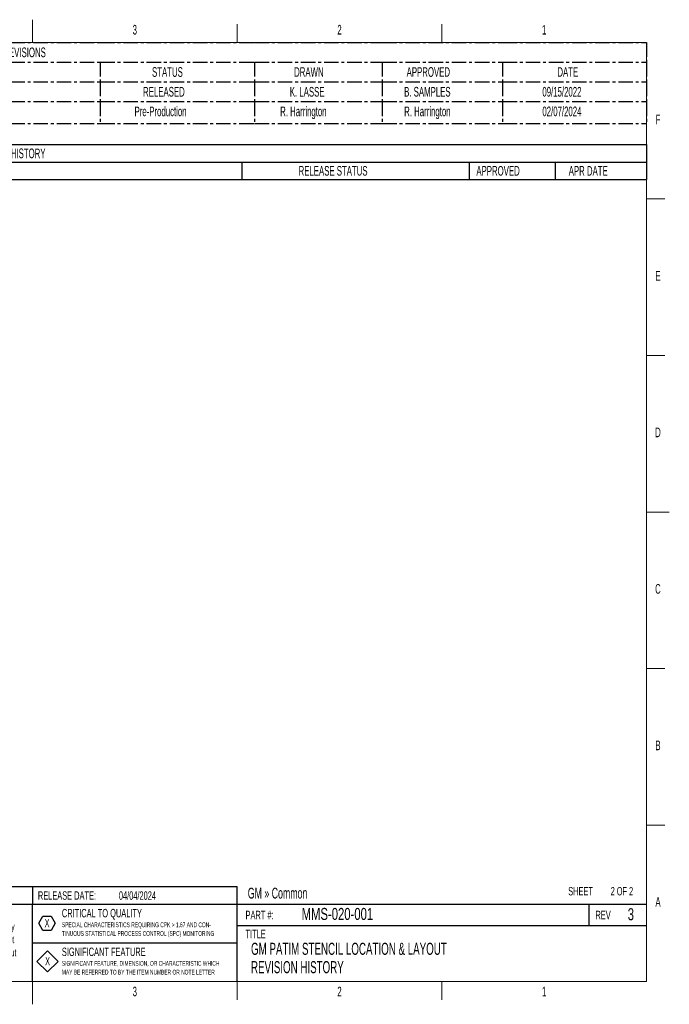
# Paper-space layout 'Revision History' of a CAD drawing. Header units: millimetres. Extents: x 0 to 559, y 0 to 432.
# Tile 2 of 2: x 274 to 559, y 0 to 432. Entities that reach past the tile are written whole.
import ezdxf

# ---------------------------------------------------------------- set-up
doc = ezdxf.new("R2010")
doc.units = ezdxf.units.MM
doc.linetypes.add('CENTER', pattern=[10.16, 6.35, -1.27, 1.27, -1.27])
for name, color, linetype in [('CENTERLINE', 8, 'CENTER'), ('CTQ', 1, 'Continuous'), ('DIMENSIONS', 8, 'Continuous'), ('FORMAT', 7, 'Continuous'), ('FORMAT_(LIGHT)', 9, 'Continuous'), ('STQ', 5, 'Continuous'), ('WOLFSPEED_TEAL', 144, 'Continuous')]:
    doc.layers.add(name, color=color, linetype=linetype)
doc.styles.add('SLDTEXTSTYLE0', font='TXT', dxfattribs={"width": 0.605})
doc.styles.add('SLDTEXTSTYLE2', font='TXT', dxfattribs={"width": 0.57})
doc.styles.add('SLDTEXTSTYLE3', font='TXT', dxfattribs={"width": 0.7})

# ---------------------------------------------------------------- blocks, each defined once
blk = doc.blocks.new('SW_NOTE_0')
at = {"layer": 'STQ', "color": 0}
for p, q in [((-3.05, 2.81), (1.6, 7.46)), ((1.6, 7.46), (6.26, 2.81)), ((1.6, -1.85), (-3.05, 2.81)), ((6.26, 2.81), (1.6, -1.85))]:
    blk.add_line(p, q, dxfattribs=at)
at = {"layer": 'STQ', "color": 0, "insert": (1.68, 4.77), "char_height": 3.7, "attachment_point": 2, "style": 'SLDTEXTSTYLE0'}
blk.add_mtext('X', dxfattribs=at)
blk = doc.blocks.new('SW_NOTE_0_1')
at = {"layer": 'CTQ', "color": 0}
for p, q in [((-1.95, 2.81), (-0.15, 5.92)), ((-0.15, 5.92), (3.44, 5.92)), ((3.44, 5.92), (5.24, 2.81)), ((-0.15, -0.3), (-1.95, 2.81)), ((5.24, 2.81), (3.44, -0.3)), ((3.44, -0.3), (-0.15, -0.3))]:
    blk.add_line(p, q, dxfattribs=at)
at = {"layer": 'CTQ', "color": 0, "insert": (1.68, 4.77), "char_height": 3.7, "attachment_point": 2, "style": 'SLDTEXTSTYLE0'}
blk.add_mtext('X', dxfattribs=at)
blk = doc.blocks.new('SW_TABLEANNOTATION_0')
at = {"layer": 'CENTERLINE', "color": 0}
for p, q in [((0, 0), (0, -8.59)), ((0, 0), (33.74, 0)), ((33.74, 0), (97.2, 0)), ((97.2, 0), (299.2, 0)), ((299.2, 0), (366.9, 0)), ((366.9, 0), (422.91, 0)), ((422.91, 0), (475.68, 0)), ((475.68, 0), (538.84, 0)), ((538.84, 0), (538.84, -8.59)), ((0, -8.59), (0, -17.25)), ((0, -8.59), (33.74, -8.59)), ((33.74, -8.59), (33.74, -17.25)), ((33.74, -8.59), (97.2, -8.59)), ((97.2, -8.59), (97.2, -17.25)), ((97.2, -8.59), (299.2, -8.59)), ((299.2, -8.59), (299.2, -17.25)), ((299.2, -8.59), (366.9, -8.59)), ((366.9, -8.59), (366.9, -17.25)), ((366.9, -8.59), (422.91, -8.59)), ((422.91, -8.59), (422.91, -17.25)), ((422.91, -8.59), (475.68, -8.59)), ((475.68, -8.59), (475.68, -17.25)), ((475.68, -8.59), (538.84, -8.59)), ((538.84, -8.59), (538.84, -17.25)), ((0, -17.25), (0, -25.92)), ((0, -17.25), (33.74, -17.25)), ((33.74, -17.25), (33.74, -25.92)), ((33.74, -17.25), (97.2, -17.25)), ((97.2, -17.25), (97.2, -25.92)), ((97.2, -17.25), (299.2, -17.25)), ((299.2, -17.25), (299.2, -25.92)), ((299.2, -17.25), (366.9, -17.25)), ((366.9, -17.25), (366.9, -25.92)), ((366.9, -17.25), (422.91, -17.25)), ((422.91, -17.25), (422.91, -25.92)), ((422.91, -17.25), (475.68, -17.25)), ((475.68, -17.25), (475.68, -25.92)), ((475.68, -17.25), (538.84, -17.25)), ((538.84, -17.25), (538.84, -25.92)), ((0, -25.92), (0, -35.56)), ((0, -25.92), (33.74, -25.92)), ((33.74, -25.92), (33.74, -35.56)), ((33.74, -25.92), (97.2, -25.92)), ((97.2, -25.92), (97.2, -35.56)), ((97.2, -25.92), (299.2, -25.92)), ((299.2, -25.92), (299.2, -35.56)), ((299.2, -25.92), (366.9, -25.92)), ((366.9, -25.92), (366.9, -35.56)), ((366.9, -25.92), (422.91, -25.92)), ((422.91, -25.92), (422.91, -35.56)), ((422.91, -25.92), (475.68, -25.92)), ((475.68, -25.92), (475.68, -35.56)), ((475.68, -25.92), (538.84, -25.92)), ((538.84, -25.92), (538.84, -35.56)), ((0, -35.56), (33.74, -35.56)), ((33.74, -35.56), (97.2, -35.56)), ((97.2, -35.56), (299.2, -35.56)), ((299.2, -35.56), (366.9, -35.56)), ((366.9, -35.56), (422.91, -35.56)), ((422.91, -35.56), (475.68, -35.56)), ((475.68, -35.56), (538.84, -35.56))]:
    blk.add_line(p, q, dxfattribs=at)
at = {"layer": 'CENTERLINE', "color": 0, "attachment_point": 1, "style": 'SLDTEXTSTYLE0'}
for s, insert, char_height in [('LEGACY REVISIONS', (241.83, -2.2), 4.2333), ('REV', (11.07, -10.82), 4.233), ('PAGE/ZONE', (49.01, -10.82), 4.233), ('DESCRIPTION', (178.91, -10.82), 4.2333), ('STATUS', (321.92, -10.82), 4.233), ('DRAWN', (384.24, -10.82), 4.233), ('APPROVED', (433.61, -10.82), 4.233), ('DATE', (499.73, -10.82), 4.233), ('1', (15.3, -19.49), 4.23), ('n/a', (61.55, -19.49), 4.233), ('NEW RELEASE', (99.2, -19.49), 4.2333), ('RELEASED', (318, -19.49), 4.233), ('K. LASSE', (382.36, -19.49), 4.233), ('B. SAMPLES', (432.52, -19.49), 4.233), ('09/15/2022', (493.15, -19.49), 4.233), ('2', (15.3, -28.1), 4.23), ('Updated pattern', (99.2, -28.1), 4.2333), ('Pre-Production', (314.23, -28.1), 4.2333), ('R. Harrington', (378.13, -28.1), 4.2333), ('R. Harrington', (432.52, -28.1), 4.2333), ('02/07/2024', (493.15, -28.1), 4.233)]:
    blk.add_mtext(s, dxfattribs=dict(at, insert=insert, char_height=char_height))
blk = doc.blocks.new('SW_TABLEANNOTATION_1')
at = {"layer": 'DIMENSIONS', "color": 0}
for p, q in [((0, 0), (0, -7.67)), ((0, 0), (19.39, 0)), ((19.39, 0), (68.48, 0)), ((68.48, 0), (361.23, 0)), ((361.23, 0), (460.94, 0)), ((460.94, 0), (498.73, 0)), ((498.73, 0), (538.83, 0)), ((538.83, 0), (538.83, -7.67)), ((0, -7.67), (0, -15.33)), ((0, -7.67), (19.39, -7.67)), ((19.39, -7.67), (19.39, -15.33)), ((19.39, -7.67), (68.48, -7.67)), ((68.48, -7.67), (68.48, -15.33)), ((68.48, -7.67), (361.23, -7.67)), ((361.23, -7.67), (361.23, -15.33)), ((361.23, -7.67), (460.94, -7.67)), ((460.94, -7.67), (460.94, -15.33)), ((460.94, -7.67), (498.73, -7.67)), ((498.73, -7.67), (498.73, -15.33)), ((498.73, -7.67), (538.83, -7.67)), ((538.83, -7.67), (538.83, -15.33)), ((0, -15.33), (19.39, -15.33)), ((19.39, -15.33), (68.48, -15.33)), ((68.48, -15.33), (361.23, -15.33)), ((361.23, -15.33), (460.94, -15.33)), ((460.94, -15.33), (498.73, -15.33)), ((498.73, -15.33), (538.83, -15.33))]:
    blk.add_line(p, q, dxfattribs=at)
at = {"layer": 'DIMENSIONS', "color": 0, "attachment_point": 1, "style": 'SLDTEXTSTYLE0'}
for s, insert, char_height in [('REVISION HISTORY', (242.6, -1.74), 4.2333), ('REV.', (3.11, -9.4), 4.233), ('ZONE', (36.09, -9.4), 4.233), ('DESCRIPTION', (195.57, -9.4), 4.2333), ('RELEASE STATUS', (386.16, -9.4), 4.2333), ('APPROVED', (464.16, -9.4), 4.233), ('APR DATE', (504.67, -9.4), 4.233)]:
    blk.add_mtext(s, dxfattribs=dict(at, insert=insert, char_height=char_height))

psp = doc.layouts.new('Revision History')

# ---------------------------------------------------------------- linework, layer by layer
at = {"layer": 'FORMAT_(LIGHT)', "linetype": 'Continuous', "lineweight": 18}
for p, q in [((279.4, 431.8), (279.4, 421.8)), ((369.2, 421.8), (369.2, 429.8)), ((459, 421.8), (459, 429.8)), ((10, 421.8), (548.8, 421.8)), ((548.8, 421.8), (548.8, 10)), ((548.8, 353.17), (556.8, 353.17)), ((548.8, 284.53), (556.8, 284.53)), ((558.8, 215.9), (548.8, 215.9)), ((548.8, 147.27), (556.8, 147.27)), ((548.8, 78.63), (556.8, 78.63)), ((548.8, 10), (10, 10)), ((279.4, 0), (279.4, 10)), ((369.2, 10), (369.2, 2)), ((459, 10), (459, 2))]:
    psp.add_line(p, q, dxfattribs=at)
at = {"layer": 'FORMAT_(LIGHT)'}
for p, q in [((160.72, 51.61), (369.2, 51.61)), ((279.4, 51.61), (279.4, 43.85)), ((369.2, 10), (369.2, 51.61)), ((10, 43.85), (369.2, 43.85)), ((279.4, 10), (279.4, 43.85)), ((369.2, 43.85), (548.8, 43.85)), ((523.5, 43.85), (523.5, 34.63)), ((369.2, 34.63), (548.8, 34.63)), ((279.4, 26.93), (369.2, 26.93))]:
    psp.add_line(p, q, dxfattribs=at)

# ---------------------------------------------------------------- block references
at = {"layer": 'CENTERLINE'}
psp.add_blockref('SW_TABLEANNOTATION_0', (9.96, 421.8), dxfattribs=at)
at = {"layer": 'CTQ'}
psp.add_blockref('SW_NOTE_0_1', (284.15, 32.71), dxfattribs=at)
at = {"layer": 'DIMENSIONS'}
psp.add_blockref('SW_TABLEANNOTATION_1', (10, 377.04), dxfattribs=at)
at = {"layer": 'STQ'}
psp.add_blockref('SW_NOTE_0', (284.37, 16.02), dxfattribs=at)

# ---------------------------------------------------------------- texts
at = {"layer": 'DIMENSIONS'}
for s, insert, char_height, attachment_point, style in [('CRITICAL TO QUALITY', (292.32, 41.84), 3.7042, 1, 'SLDTEXTSTYLE0'), ('MMS-020-001', (397.5, 42.27), 5.2917, 1, 'SLDTEXTSTYLE3'), ('3', (541.94, 42.14), 5.29, 2, 'SLDTEXTSTYLE3'), ('This document and the information contained within are the proprietary', (221.41, 35.71), 3.175, 2, 'SLDTEXTSTYLE0'), ('SPECIAL CHARACTERISTICS REQUIRING CPK > 1.67 AND CON-', (292.32, 35.94), 2.1167, 1, 'SLDTEXTSTYLE0'), ('and confidential information of Wolfspeed, Inc. This document may not', (221.36, 29.98), 3.175, 2, 'SLDTEXTSTYLE0'), ('TINUOUS STATISTICAL PROCESS CONTROL (SPC) MONITORING', (292.32, 32.12), 2.1167, 1, 'SLDTEXTSTYLE0'), ('GM PATIM STENCIL LOCATION & LAYOUT', (375.3, 26.99), 5.2917, 1, 'SLDTEXTSTYLE0'), ('be copied, reproduced, or disclosed to any unauthorized person without', (221.53, 24.25), 3.175, 2, 'SLDTEXTSTYLE0'), ('SIGNIFICANT FEATURE', (292.32, 24.87), 3.7042, 1, 'SLDTEXTSTYLE0'), ('SIGNIFICANT FEATURE, DIMENSION, OR CHARACTERISTIC WHICH', (292.32, 19), 2.1167, 1, 'SLDTEXTSTYLE0'), ('REVISION HISTORY', (375.3, 18.94), 5.2917, 1, 'SLDTEXTSTYLE0'), ('MAY BE REFERRED TO BY THE ITEM NUMBER OR NOTE LETTER', (292.32, 15.18), 2.1167, 1, 'SLDTEXTSTYLE0')]:
    psp.add_mtext(s, dxfattribs=dict(at, insert=insert, char_height=char_height, attachment_point=attachment_point, style=style))
at = {"layer": 'FORMAT'}
for s, insert, char_height, attachment_point, style in [('RELEASE DATE:', (281.79, 49.56), 3.7042, 1, 'SLDTEXTSTYLE0'), ('SHEET', (525.31, 51.46), 3.704, 3, 'SLDTEXTSTYLE0'), ('2 OF 2', (542.93, 51.46), 3.704, 3, 'SLDTEXTSTYLE2'), ('PART #:', (372.9, 41.02), 3.704, 1, 'SLDTEXTSTYLE0'), ('REV', (526.4, 41.02), 3.704, 1, 'SLDTEXTSTYLE0'), ('TITLE', (372.9, 32.7), 3.704, 1, 'SLDTEXTSTYLE0')]:
    psp.add_mtext(s, dxfattribs=dict(at, insert=insert, char_height=char_height, attachment_point=attachment_point, style=style))
at = {"layer": 'FORMAT_(LIGHT)', "style": 'SLDTEXTSTYLE0'}
for s, insert, char_height, attachment_point in [('3', (324.32, 429.52), 4.23, 2), ('2', (414.12, 429.52), 4.23, 2), ('1', (503.92, 429.52), 4.23, 2), ('F', (553.8, 390.21), 4.23, 2), ('E', (553.84, 321.57), 4.23, 2), ('D', (553.81, 252.94), 4.23, 2), ('C', (553.81, 184.31), 4.23, 2), ('B', (553.84, 115.67), 4.23, 2), ('GM » Common', (373.88, 51.14), 4.7625, 1), ('A', (553.84, 47.04), 4.23, 2), ('3', (324.32, 7.72), 4.23, 2), ('2', (414.12, 7.72), 4.23, 2), ('1', (503.92, 7.72), 4.23, 2)]:
    psp.add_mtext(s, dxfattribs=dict(at, insert=insert, char_height=char_height, attachment_point=attachment_point))
at = {"layer": 'WOLFSPEED_TEAL', "insert": (317.32, 49.54), "char_height": 3.704, "attachment_point": 1, "style": 'SLDTEXTSTYLE0'}
psp.add_mtext('04/04/2024', dxfattribs=at)

doc.saveas('drawing.dxf')
